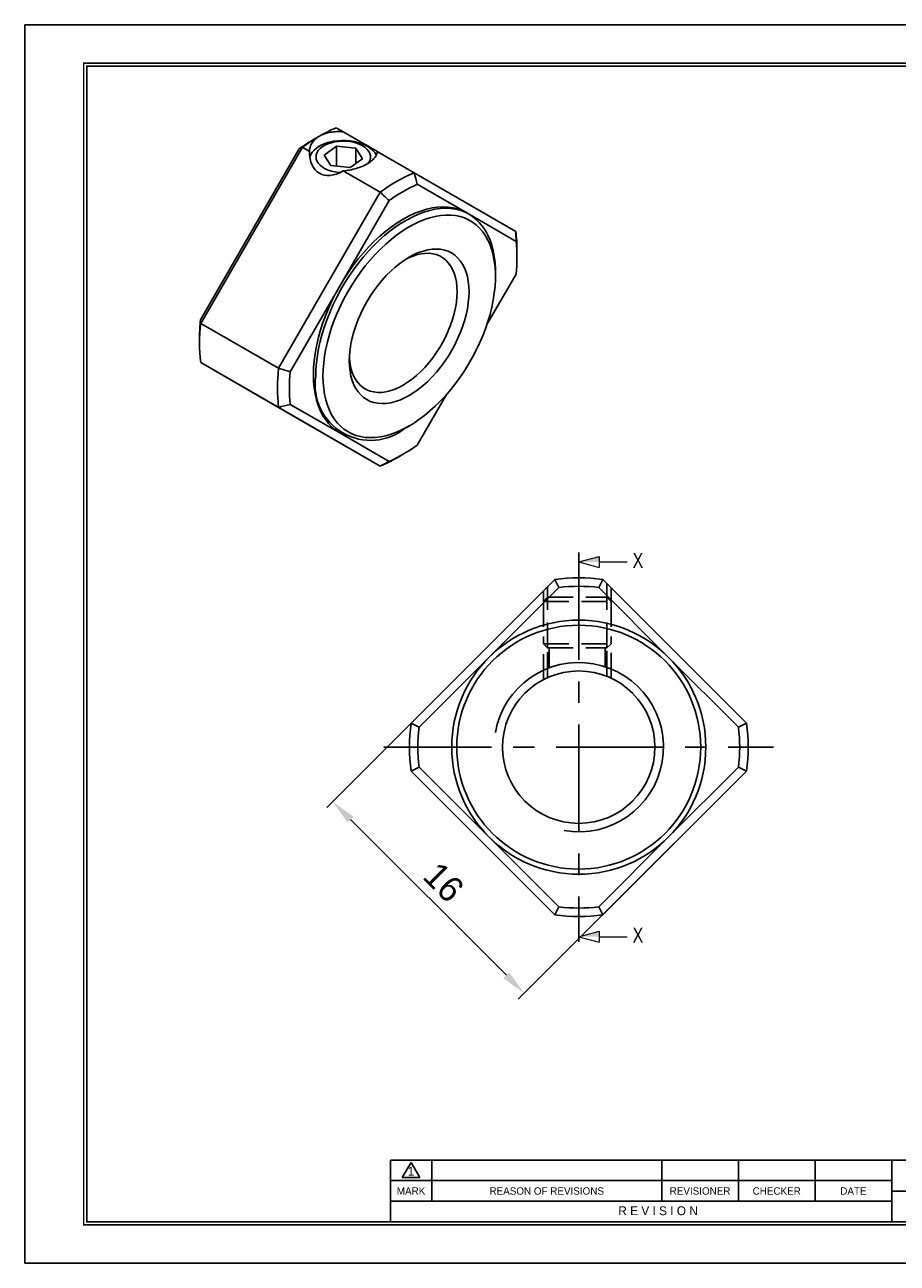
# Model space of a CAD drawing. Header units: millimetres. Extents: x 0 to 103, y 0 to 73.
# Tile 1 of 2: x 0 to 52, y 0 to 73. Entities that reach past the tile are written whole.
import ezdxf
from ezdxf.enums import TextEntityAlignment as Align

# ---------------------------------------------------------------- set-up
doc = ezdxf.new("R2010")
doc.units = ezdxf.units.MM
doc.linetypes.add('CENTER', pattern=[50.8, 31.75, -6.35, 6.35, -6.35])
doc.linetypes.add('DASHED', pattern=[0.75, 0.5, -0.25])
doc.layers.get('0').update_dxf_attribs({"linetype": 'CONTINUOUS'})
doc.layers.get('DEFPOINTS').update_dxf_attribs({"linetype": 'CONTINUOUS'})
for name, color, linetype in [('center', 1, 'CENTER'), ('hidden', 2, 'DASHED'), ('L1', 7, 'CONTINUOUS'), ('OUTLINE', 7, 'CONTINUOUS'), ('thread', 5, 'CONTINUOUS')]:
    doc.layers.add(name, color=color, linetype=linetype)
doc.dimstyles.get("Standard").update_dxf_attribs({"dimtxt": 1.5, "dimasz": 1.5, "dimexe": 0.5, "dimexo": 0, "dimgap": 0.5, "dimtad": 1, "dimdec": 3, "dimzin": 11, "dimdsep": 46, "dimtxsty": 'Standard', "dimcen": 0, "dimclrd": 5, "dimclre": 5, "dimclrt": 3, "dimadec": 0, "dimazin": 0, "dimtfac": 0.6, "dimtdec": 3, "dimtmove": 0, "dimatfit": 3, "dimfxl": 1.25, "dimtolj": 1, "dimtzin": 11, "dimarcsym": 0})

# ---------------------------------------------------------------- blocks, each defined once
blk = doc.blocks.new('표제란')
at = {"layer": 'L1', "color": 0}
for p, q in [((297, 210), (0, 210)), ((0, 210), (0, 0)), ((0, 0), (297, 0))]:
    blk.add_line(p, q, dxfattribs=at)
at = {"layer": 'L1'}
for p, q in [((160, 17.5), (62, 17.5)), ((62, 17.5), (62, 7)), ((64, 14.51), (65.5, 17.1)), ((65.5, 17.1), (67, 14.51)), ((69, 17.5), (69, 10.5)), ((108, 17.5), (108, 10.5)), ((121, 17.5), (121, 10.5)), ((134, 17.5), (134, 10.5)), ((147, 17.5), (147, 7)), ((147, 14), (62, 14)), ((64, 14.51), (67, 14.51)), ((147, 10.5), (62, 10.5)), ((147, 12.2), (160, 12.2))]:
    blk.add_line(p, q, dxfattribs=at)
at = {"layer": 'L1', "const_width": 0.25}
blk.add_lwpolyline([(290.5, 6.5), (290.5, 203.5), (10, 203.5), (10, 6.5)], close=True, dxfattribs=at)
at = {"layer": 'L1'}
blk.add_lwpolyline([(290, 7), (290, 203), (10.5, 203), (10.5, 7)], close=True, dxfattribs=at)
for s, height, p in [('1', 1.5, (65.5, 15.61)), ('MARK', 1.25, (65.5, 12.25)), ('REASON OF REVISIONS', 1.25, (88.5, 12.25)), ('REVISIONER', 1.25, (114.5, 12.25)), ('CHECKER', 1.25, (127.5, 12.25)), ('DATE', 1.25, (140.5, 12.25)), ('R E V I S I O N', 1.5, (107.38, 8.9))]:
    blk.add_text(s, height=height, dxfattribs=at).set_placement(p, align=Align.MIDDLE_CENTER)
for tag, p in [('필렛', (179.25, 10.9)), ('모따기', (179.25, 8.3))]:
    blk.add_attdef(tag, text='', height=1.15, dxfattribs=at).set_placement(p, align=Align.MIDDLE_LEFT)
at = {"layer": 'OUTLINE', "ltscale": 0.5}
for tag, p, height in [('TITLE', (237.17, 24.41), 2.5), ('도번', (251.18, 15.64), 2.5), ('SCALE', (253.78, 9.55), 1.2), ('DATE', (277.02, 9.51), 1.2)]:
    blk.add_attdef(tag, p, '', height=height, dxfattribs=at)
blk = doc.blocks.new('*D5')
at = {"layer": 'DEFPOINTS', "color": 0, "ltscale": 0.2}
for p in [(27.05, 36.126), (38.364, 24.812), (29.492, 15.94)]:
    blk.add_point(p, dxfattribs=at)
at = {"layer": 'OUTLINE', "color": 5, "lineweight": -2, "ltscale": 0.2}
for p, q in [((27.05, 36.126), (17.824, 26.9)), ((19.239, 26.193), (28.431, 17)), ((38.364, 24.812), (29.138, 15.586))]:
    blk.add_line(p, q, dxfattribs=at)
at = {"layer": 'OUTLINE', "color": 5, "ltscale": 0.2}
for points in [[(19.415, 26.37), (19.062, 26.016), (18.178, 27.253)], [(28.608, 17.177), (28.254, 16.824), (29.492, 15.94)]]:
    blk.add_solid(points, dxfattribs=at)
at = {"layer": 'OUTLINE', "color": 3, "ltscale": 0.2, "insert": (24.733, 22.495), "char_height": 1.5, "attachment_point": 5, "rotation": 315}
blk.add_mtext('\\A1;16', dxfattribs=at)

msp = doc.modelspace()

# ---------------------------------------------------------------- linework, layer by layer
at = {"layer": 'center', "ltscale": 0.2}
for p, q in [((32.707, 41.9689), (32.707, 18.9689)), ((21.207, 30.4689), (44.207, 30.4689))]:
    msp.add_line(p, q, dxfattribs=at)
at = {"layer": 'hidden', "color": 5, "ltscale": 3}
for p, q in [((30.6188, 39.0787), (30.6188, 39.6943)), ((34.6188, 39.0787), (34.6188, 39.8708)), ((30.6188, 34.455), (30.6188, 37.0114)), ((34.6188, 34.5426), (34.6188, 37.0114))]:
    msp.add_line(p, q, dxfattribs=at)
at = {"layer": 'hidden', "ltscale": 3}
for p, q in [((30.8688, 39.3287), (30.8688, 39.9443)), ((34.3688, 39.3287), (34.3688, 40.1208)), ((30.6188, 39.0787), (30.8688, 39.3287)), ((30.6188, 39.0787), (34.6188, 39.0787)), ((30.6188, 39.0787), (30.6188, 36.5787)), ((30.8688, 36.3287), (30.8688, 39.3287)), ((30.8688, 39.3287), (34.3688, 39.3287)), ((34.6188, 39.0787), (34.3688, 39.3287)), ((34.3688, 36.3287), (34.3688, 39.3287)), ((34.6188, 39.0787), (34.6188, 36.5787)), ((30.6188, 36.5787), (34.6188, 36.5787)), ((30.6188, 36.5787), (30.8688, 36.3287)), ((30.8688, 34.5763), (30.8688, 36.7614)), ((34.3688, 34.6508), (34.3688, 36.7614)), ((34.6188, 36.5787), (34.3688, 36.3287)), ((30.8688, 36.3287), (34.3688, 36.3287)), ((30.9688, 35.157), (30.9688, 36.3287)), ((34.2688, 35.2187), (34.2688, 36.3287))]:
    msp.add_line(p, q, dxfattribs=at)
at = {"layer": 'OUTLINE'}
for p, q in [((17.3907, 66.5438), (17.0372, 66.3396)), ((18.3918, 67.0397), (18.806, 66.8005)), ((16.3918, 65.8851), (10.3918, 55.4928)), ((16.3918, 65.8851), (16.806, 65.646)), ((17.6676, 65.4312), (18.4041, 65.9447)), ((19.5425, 65.8332), (18.4041, 65.9447)), ((18.4041, 65.9447), (18.4041, 64.7736)), ((19.9445, 65.2083), (19.5425, 65.8332)), ((19.5425, 65.8332), (19.5425, 64.928)), ((10.3728, 55.6989), (16.2037, 65.7984)), ((17.6676, 65.4312), (18.0696, 64.8063)), ((19.9445, 65.2083), (19.208, 64.6949)), ((20.806, 65.646), (22.988, 64.3863)), ((19.208, 64.6949), (18.0696, 64.8063)), ((20.988, 63.2318), (18.806, 64.4914)), ((22.988, 64.3863), (28.988, 60.9215)), ((23.1761, 63.7004), (26.0914, 62.0169)), ((14.988, 52.8395), (20.988, 63.2318)), ((18.5916, 57.6871), (21.507, 62.7369)), ((26.2327, 61.9353), (26.0913, 62.017)), ((26.2423, 61.9298), (29.007, 60.3332)), ((29.0591, 59.3995), (29.0591, 59.8077)), ((27.7863, 58.2566), (27.7863, 58.5015)), ((29.007, 58.4058), (27.2849, 55.423)), ((15.6761, 52.6374), (18.5916, 57.6871)), ((10.3918, 55.4928), (14.988, 52.8395)), ((10.3208, 54.7052), (10.3208, 54.297)), ((14.988, 50.5299), (10.3918, 53.1833)), ((10.3918, 53.1833), (16.3918, 49.7184)), ((24.8983, 51.2893), (23.1761, 48.3063)), ((20.988, 47.0651), (14.988, 50.5299)), ((18.5916, 49.0264), (15.6761, 50.71)), ((20.988, 47.0651), (16.3918, 49.7184)), ((21.507, 47.3428), (18.5916, 49.0264)), ((18.5919, 49.0262), (18.7333, 48.9446)), ((22.4839, 49.3164), (22.696, 49.4389)), ((21.9892, 47.561), (22.3427, 47.7651)), ((22.8075, 31.8831), (31.2928, 40.3684)), ((34.1212, 40.3684), (42.6065, 31.8831)), ((27.4037, 35.7722), (31.5268, 39.8953)), ((33.8872, 39.8953), (38.0103, 35.7722)), ((23.2806, 31.6491), (27.4037, 35.7722)), ((38.0103, 35.7722), (42.1334, 31.6491)), ((27.4037, 25.1656), (23.2806, 29.2887)), ((42.1334, 29.2887), (38.0103, 25.1656)), ((31.2928, 20.5694), (22.8075, 29.0546)), ((42.6065, 29.0546), (34.1212, 20.5694)), ((31.5268, 21.0425), (27.4037, 25.1656)), ((38.0103, 25.1656), (33.8872, 21.0425))]:
    msp.add_line(p, q, dxfattribs=at)
at = {"layer": 'OUTLINE', "lineweight": 9}
for p, q in [((32.707, 41.4034), (33.907, 41.725)), ((33.907, 41.725), (33.907, 41.0819)), ((32.707, 41.4034), (33.907, 41.0819)), ((33.907, 41.4034), (35.569, 41.4034)), ((32.707, 19.2804), (33.907, 19.6019)), ((32.707, 19.2804), (33.907, 18.9588)), ((33.907, 19.6019), (33.907, 18.9588)), ((33.907, 19.2804), (35.569, 19.2804))]:
    msp.add_line(p, q, dxfattribs=at)
at = {"layer": 'OUTLINE', "flags": 128}
for points in [[(16.829, 65.3103), (16.8342, 65.329), (16.8903, 65.4674), (16.9753, 65.6008), (17.0882, 65.7272), (17.2271, 65.8445), (17.3899, 65.9512), (17.5742, 66.0455), (17.7771, 66.126), (17.9957, 66.1915), (18.2265, 66.2409), (18.4662, 66.2737), (18.7109, 66.2892), (18.9571, 66.2872), (19.2011, 66.2677), (19.439, 66.2311), (19.6674, 66.1779), (19.8827, 66.1089), (20.0816, 66.0252), (20.2612, 65.9279), (20.4188, 65.8187), (20.5519, 65.6991), (20.6586, 65.571), (20.7372, 65.4363), (20.7483, 65.4114)], [(18.6248, 64.3962), (18.5368, 64.4034), (18.3185, 64.434), (18.1097, 64.4818), (17.9144, 64.5459), (17.7365, 64.625), (17.5795, 64.7177), (17.4463, 64.8221), (17.3395, 64.9362), (17.2613, 65.0578), (17.2132, 65.1844), (17.1961, 65.3137), (17.2103, 65.4431), (17.2556, 65.5701), (17.331, 65.6923), (17.4352, 65.8071), (17.566, 65.9125), (17.721, 66.0064), (17.8971, 66.0869), (18.0909, 66.1525), (18.2986, 66.2018), (18.5162, 66.234), (18.7394, 66.2484), (18.9639, 66.2447), (19.1854, 66.223), (19.3994, 66.1838), (19.6019, 66.1277), (19.789, 66.0559), (19.9569, 65.9697), (20.1024, 65.8709), (20.2226, 65.7614), (20.3153, 65.6433), (20.3786, 65.5189), (20.4114, 65.3906), (20.4128, 65.261), (20.383, 65.1324), (20.3225, 65.0076), (20.2783, 64.9436)], [(17.1797, 52.3784), (17.1904, 52.773), (17.2224, 53.1783), (17.2755, 53.5927), (17.3497, 54.0146), (17.4445, 54.4422), (17.5596, 54.8738), (17.6945, 55.3077), (17.8487, 55.7421), (18.0216, 56.1754), (18.2124, 56.6056), (18.4204, 57.0312), (18.6448, 57.4503), (18.8847, 57.8614), (19.139, 58.2627), (19.4068, 58.6526), (19.687, 59.0296), (19.9784, 59.3922), (20.2799, 59.7388), (20.5903, 60.0681), (20.9083, 60.3788), (21.2327, 60.6696), (21.5621, 60.9393), (21.8952, 61.1869), (22.2307, 61.4114), (22.5671, 61.6118), (22.9033, 61.7874), (23.2377, 61.9374), (23.5691, 62.0612), (23.8962, 62.1584), (24.2175, 62.2285), (24.5319, 62.2713), (24.838, 62.2866), (25.1346, 62.2743), (25.4206, 62.2345), (25.6947, 62.1673), (25.9559, 62.0731), (26.2031, 61.9521), (26.4354, 61.8049), (26.6517, 61.6321), (26.8512, 61.4344), (27.0331, 61.2125), (27.1968, 60.9674), (27.3414, 60.7), (27.4665, 60.4114), (27.5715, 60.1028), (27.656, 59.7755), (27.7197, 59.4306), (27.7623, 59.0698), (27.7836, 58.6943), (27.7863, 58.5015)], [(26.0916, 62.0168), (25.8383, 62.1445), (25.57, 62.2439), (25.2879, 62.3145), (24.9932, 62.356), (24.6872, 62.3682), (24.3711, 62.3511), (24.0463, 62.3047), (23.7142, 62.2294), (23.3762, 62.1253), (23.0338, 61.9929), (22.6884, 61.8328), (22.3416, 61.6457), (21.9947, 61.4323), (21.6494, 61.1937), (21.3069, 60.9307), (20.969, 60.6446), (20.6369, 60.3366), (20.3121, 60.0079), (19.996, 59.66), (19.6899, 59.2944), (19.3952, 58.9127), (19.1131, 58.5164), (18.8449, 58.1073), (18.5916, 57.6871)], [(17.604, 52.3784), (17.6146, 52.004), (17.6466, 51.6435), (17.6998, 51.2985), (17.7739, 50.9702), (17.8687, 50.6603), (17.9836, 50.3698), (18.1184, 50.1001), (18.2724, 49.8523), (18.4449, 49.6274), (18.6352, 49.4263), (18.8426, 49.25), (19.0661, 49.0992), (19.3048, 48.9744), (19.5578, 48.8762), (19.8239, 48.805), (20.1021, 48.7612), (20.3911, 48.7448), (20.6898, 48.756), (20.997, 48.7948), (21.3112, 48.8609), (21.6312, 48.954), (21.9557, 49.0739), (22.2833, 49.22), (22.6127, 49.3916), (22.9424, 49.5881), (23.271, 49.8086), (23.5972, 50.0522), (23.9197, 50.3179), (24.237, 50.6046), (24.5478, 50.911), (24.8509, 51.236), (25.1449, 51.578), (25.4287, 51.9357), (25.701, 52.3077), (25.9606, 52.6922), (26.2066, 53.0878), (26.4379, 53.4927), (26.6534, 53.9052), (26.8524, 54.3237), (27.0339, 54.7463), (27.1972, 55.1714), (27.3417, 55.5971), (27.4666, 56.0215), (27.5715, 56.4431), (27.656, 56.8599), (27.7197, 57.2702), (27.7623, 57.6724), (27.7836, 58.0646), (27.7836, 58.4454), (27.7623, 58.813), (27.7197, 59.166), (27.656, 59.5028), (27.5715, 59.8221), (27.4666, 60.1225), (27.3417, 60.4027), (27.1972, 60.6616), (27.0339, 60.8981), (26.8524, 61.1112), (26.6534, 61.2999), (26.4379, 61.4636), (26.2066, 61.6015), (25.9606, 61.7131), (25.701, 61.7978), (25.4287, 61.8553), (25.1449, 61.8855), (24.8509, 61.888), (24.5478, 61.863), (24.237, 61.8106), (23.9197, 61.7309), (23.5972, 61.6243), (23.271, 61.4913), (22.9424, 61.3324), (22.6127, 61.1482), (22.2833, 60.9396), (21.9557, 60.7074), (21.6312, 60.4526), (21.3112, 60.1763), (20.997, 59.8796), (20.6898, 59.5637), (20.3911, 59.2301), (20.1021, 58.88), (19.8239, 58.515), (19.5578, 58.1365), (19.3048, 57.7463), (19.0661, 57.3459), (18.8426, 56.9369), (18.6352, 56.5212), (18.4449, 56.1004), (18.2724, 55.6763), (18.1184, 55.2507), (17.9836, 54.8254), (17.8687, 54.4022), (17.7739, 53.9828), (17.6998, 53.569), (17.6466, 53.1626), (17.6146, 52.7651), (17.604, 52.3784)], [(26.2307, 57.3585), (26.2198, 57.0319), (26.1871, 56.6947), (26.133, 56.349), (26.0576, 55.997), (25.9615, 55.6408), (25.8453, 55.2826), (25.7097, 54.9245), (25.5554, 54.569), (25.3836, 54.218), (25.1951, 53.8738), (24.9913, 53.5385), (24.7733, 53.2142), (24.5424, 52.9029), (24.3002, 52.6064), (24.0481, 52.3266), (23.7877, 52.0653), (23.5205, 51.8241), (23.2482, 51.6043), (22.9725, 51.4075), (22.6951, 51.2348), (22.4177, 51.0872), (22.142, 50.9658), (21.8698, 50.8711), (21.6026, 50.8039), (21.3421, 50.7645), (21.09, 50.7532), (20.8478, 50.77), (20.617, 50.8148), (20.399, 50.8874), (20.1951, 50.9874), (20.0067, 51.114), (19.8348, 51.2665), (19.6806, 51.444), (19.5449, 51.6454), (19.4287, 51.8695), (19.3326, 52.1147), (19.2573, 52.3798), (19.2031, 52.6629), (19.1705, 52.9624), (19.1596, 53.2765), (19.1705, 53.6031), (19.2031, 53.9403), (19.2573, 54.286), (19.3326, 54.638), (19.4287, 54.9942), (19.5449, 55.3524), (19.6806, 55.7104), (19.8348, 56.066), (20.0067, 56.417), (20.1951, 56.7612), (20.399, 57.0965), (20.617, 57.4208), (20.8478, 57.7321), (21.09, 58.0286), (21.3421, 58.3084), (21.6026, 58.5697), (21.8698, 58.8109), (22.142, 59.0307), (22.4177, 59.2275), (22.6951, 59.4002), (22.9725, 59.5478), (23.2482, 59.6692), (23.5205, 59.7639), (23.7877, 59.8311), (24.0481, 59.8705), (24.3002, 59.8818), (24.5424, 59.865), (24.7733, 59.8202), (24.9913, 59.7475), (25.1951, 59.6476), (25.3836, 59.521), (25.5554, 59.3685), (25.7097, 59.191), (25.8453, 58.9896), (25.9615, 58.7655), (26.0576, 58.5202), (26.133, 58.2552), (26.1871, 57.9721), (26.2198, 57.6726), (26.2307, 57.3585)], [(22.5131, 59.2897), (22.6043, 59.3352), (22.8653, 59.4483), (23.1227, 59.5345), (23.3748, 59.5934), (23.6198, 59.6244), (23.856, 59.6274), (24.082, 59.6024), (24.296, 59.5495), (24.4967, 59.4691), (24.6826, 59.3617), (24.8526, 59.2281), (25.0054, 59.0691), (25.14, 58.886), (25.2555, 58.6798), (25.3511, 58.4521), (25.4262, 58.2043), (25.4802, 57.9383), (25.5127, 57.6557), (25.5236, 57.3585), (25.5127, 57.0488), (25.4802, 56.7287), (25.4262, 56.4003), (25.3511, 56.0659), (25.2555, 55.7278), (25.14, 55.3883), (25.0054, 55.0497), (24.8526, 54.7143), (24.6826, 54.3844), (24.4967, 54.0623), (24.296, 53.7502), (24.082, 53.4502), (23.856, 53.1643), (23.6198, 52.8945), (23.3748, 52.6427), (23.1227, 52.4105), (22.8653, 52.1996), (22.6043, 52.0114), (22.3416, 51.8472), (22.0788, 51.708), (21.8178, 51.5949), (21.5604, 51.5087), (21.3084, 51.4498), (21.0634, 51.4188), (20.8271, 51.4158), (20.6012, 51.4408), (20.3872, 51.4937), (20.1865, 51.5741), (20.0005, 51.6815), (19.8305, 51.8151), (19.6777, 51.9741), (19.5431, 52.1572), (19.4276, 52.3634), (19.332, 52.5911), (19.257, 52.8389), (19.203, 53.1049), (19.1705, 53.3875), (19.1642, 53.4886)], [(18.5916, 57.6871), (18.3543, 57.2577), (18.1342, 56.8208), (17.932, 56.3784), (17.7488, 55.9323), (17.5852, 55.4844), (17.442, 55.0367), (17.3197, 54.5911), (17.219, 54.1494), (17.1402, 53.7136), (17.0836, 53.2856), (17.0496, 52.8672), (17.0383, 52.4601), (17.0496, 52.0661), (17.0836, 51.6869), (17.1402, 51.3242), (17.219, 50.9794), (17.3197, 50.654), (17.442, 50.3495), (17.5852, 50.0672), (17.7488, 49.8082), (17.932, 49.5737), (18.1342, 49.3646), (18.3543, 49.1819), (18.5916, 49.0264)]]:
    msp.add_lwpolyline(points, dxfattribs=at)
at = {"layer": 'OUTLINE'}
for radius in [7.5, 7.2, 4.5]:
    msp.add_circle((32.707, 30.4689), radius, dxfattribs=at)
for centre, radius, start, end in [((22.6273, 57.5161), 10.4365, 120.109279, 126.68878), ((21.6295, 59.2446), 8.4407, 112.555432, 120.135748), ((21.9499, 57.8622), 9.798, 120.092473, 125.906073), ((26.6537, 55.727), 9.4032, 112.943873, 127.05075), ((26.7843, 55.5229), 8.9382, 113.808396, 126.186227), ((20.6162, 59.8281), 8.4429, 359.861606, 7.440611), ((20.1188, 59.3695), 8.9404, 353.812089, 6.187911), ((20.1203, 54.6902), 9.7995, 174.092038, 179.912576), ((19.7262, 54.338), 9.4055, 172.947706, 187.052294), ((24.3224, 51.6847), 9.4055, 172.947706, 187.052294), ((24.5644, 51.6737), 8.9404, 173.812089, 186.187911), ((20.4195, 51.8655), 3.2802, 171.00393, 309.001446), ((17.8989, 55.5203), 8.9382, 293.808396, 306.186227), ((17.7263, 54.9088), 8.4948, 292.579477, 300.120382), ((32.707, 30.4689), 10, 81.869898, 98.130102), ((32.707, 30.4689), 9.5, 82.863646, 97.136354), ((32.707, 30.4689), 10, 171.869898, 188.130102), ((32.707, 30.4689), 9.5, 172.863646, 187.136354), ((32.707, 30.4689), 9.5, 352.863646, 7.136354), ((32.707, 30.4689), 10, 351.869898, 8.130102), ((32.707, 30.4689), 10, 261.869898, 278.130102), ((32.707, 30.4689), 9.5, 262.863646, 277.136354)]:
    msp.add_arc(centre, radius, start, end, dxfattribs=at)
for major_axis, ratio, start_param, end_param in [((2, -1.1548), 0.0000704, 4.7124296, 6.2832259), ((1.4143, 2.4495), 0.5773346, 2.3562351, 3.9270314)]:
    msp.add_ellipse((18.806, 66.8007), major_axis=major_axis, ratio=ratio, start_param=start_param, end_param=end_param, dxfattribs=at)
for points, knots in [([(16.806, 65.646), (16.806, 65.7328), (16.8189, 65.8182), (16.8694, 65.9852), (16.9077, 66.0675), (17.0077, 66.2224), (17.069, 66.2948), (17.214, 66.4287), (17.2982, 66.4904), (17.3918, 66.5444)], [0, 0, 0, 0, 0.25, 0.25, 0.5, 0.5, 0.75, 0.75, 1, 1, 1, 1]), ([(17.3918, 66.5444), (17.4854, 66.5985), (17.5866, 66.6441), (17.8034, 66.7196), (17.9205, 66.7496), (18.1624, 66.7922), (18.2868, 66.805), (18.5426, 66.8146), (18.6744, 66.8114), (18.806, 66.8005)], [0, 0, 0, 0, 0.25, 0.25, 0.5, 0.5, 0.75, 0.75, 1, 1, 1, 1]), ([(20.806, 65.646), (20.806, 65.5808), (20.7932, 65.5167), (20.7427, 65.3893), (20.7044, 65.3253), (20.6044, 65.2008), (20.5432, 65.1404), (20.3982, 65.023), (20.3139, 64.9657), (20.1268, 64.8577), (20.0256, 64.8077), (19.8088, 64.7159), (19.6917, 64.6737), (19.4498, 64.6007), (19.3253, 64.5699), (19.0695, 64.5207), (18.9377, 64.5022), (18.806, 64.4914)], [0, 0, 0, 0, 0.125, 0.125, 0.25, 0.25, 0.375, 0.375, 0.5, 0.5, 0.625, 0.625, 0.75, 0.75, 0.875, 0.875, 1, 1, 1, 1])]:
    msp.add_open_spline(points, degree=3, knots=knots, dxfattribs=at)
for points in [[(16.2037, 65.7984), (16.2668, 65.828), (16.3295, 65.8569), (16.3918, 65.8851)], [(23.1761, 63.7004), (23.113, 63.9291), (23.0504, 64.1577), (22.988, 64.3863)], [(21.507, 62.7369), (21.3346, 62.9024), (21.1616, 63.0674), (20.988, 63.2318)], [(29.007, 60.3332), (29.0011, 60.5289), (28.9948, 60.725), (28.988, 60.9215)], [(10.3918, 55.4928), (10.3851, 55.5609), (10.3787, 55.6295), (10.3728, 55.6989)], [(14.988, 52.8395), (15.2172, 52.7714), (15.4465, 52.704), (15.6761, 52.6374)], [(15.6761, 50.71), (15.4465, 50.6503), (15.2172, 50.5902), (14.988, 50.5299)], [(21.507, 47.3428), (21.3346, 47.2501), (21.1616, 47.1575), (20.988, 47.0651)], [(31.5268, 39.8953), (31.4495, 40.0534), (31.3714, 40.2111), (31.2928, 40.3684)], [(33.8872, 39.8953), (33.9646, 40.0534), (34.0426, 40.2111), (34.1212, 40.3684)], [(22.8075, 31.8831), (22.9648, 31.8044), (23.1225, 31.7264), (23.2806, 31.6491)], [(42.1334, 31.6491), (42.2916, 31.7264), (42.4493, 31.8044), (42.6065, 31.8831)], [(23.2806, 29.2887), (23.1225, 29.2113), (22.9648, 29.1333), (22.8075, 29.0546)], [(42.1334, 29.2887), (42.2916, 29.2113), (42.4493, 29.1333), (42.6065, 29.0546)], [(31.5268, 21.0425), (31.4495, 20.8843), (31.3714, 20.7266), (31.2928, 20.5694)], [(34.1212, 20.5694), (34.0426, 20.7266), (33.9646, 20.8843), (33.8872, 21.0425)]]:
    msp.add_open_spline(points, degree=3, dxfattribs=at)
at = {"layer": 'OUTLINE', "lineweight": 9}
for points in [[(32.707, 41.4034), (33.907, 41.725), (33.907, 41.4034)], [(32.707, 19.2804), (33.907, 19.6019), (33.907, 19.2804)]]:
    msp.add_solid(points, dxfattribs=at)
at = {"layer": 'thread', "ltscale": 0.2}
msp.add_arc((32.707, 30.4689), 5, 260, 170, dxfattribs=at)

# ---------------------------------------------------------------- block references
at = {"layer": 'OUTLINE', "xscale": 0.3481955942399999, "yscale": 0.3481955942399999, "zscale": 0.3481955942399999}
msp.add_blockref('표제란', (0, 0), dxfattribs=at)

# ---------------------------------------------------------------- texts
at = {"lineweight": 9, "width": 0.8}
for p in [(35.8783, 41.042), (35.8783, 18.9189)]:
    msp.add_text('X', height=0.9, dxfattribs=at).set_placement(p)

# ---------------------------------------------------------------- dimensions: what is measured, and where the dimension line sits
at = {"layer": 'OUTLINE', "ltscale": 0.2}
dim = msp.add_aligned_dim(p1=(27.0502, 36.1257), p2=(38.3639, 24.812), distance=-12.5473, dimstyle='Standard', dxfattribs=at)
dim.commit()
dim.dimension.update_dxf_attribs({"geometry": '*D5', "text_midpoint": (24.7335, 22.4953)})

doc.saveas('drawing.dxf')
